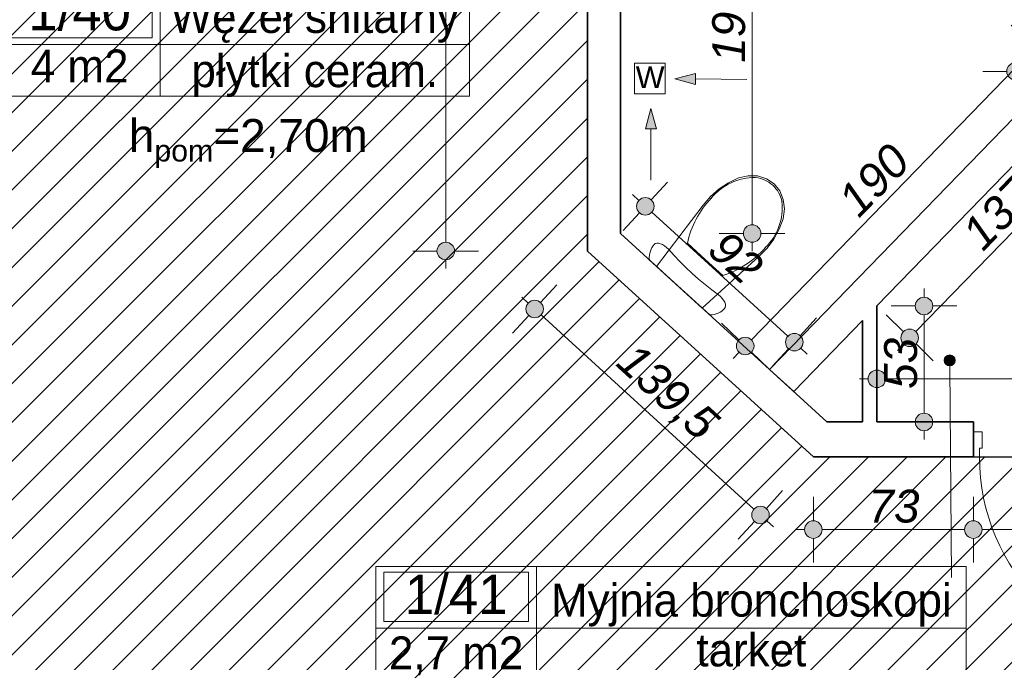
# Model space of a CAD drawing. Header units: millimetres. Extents: x -50073 to 84772, y -78870 to -35317.
# Tile 61 of 125: x 21674 to 26166, y -72878 to -69945. Entities that reach past the tile are written whole.
import ezdxf
from ezdxf.enums import TextEntityAlignment as Align

# ---------------------------------------------------------------- set-up
doc = ezdxf.new("R2010")
doc.units = ezdxf.units.MM
doc.header["$MEASUREMENT"] = 0
for name, color, linetype, lineweight in [('0_Nr_pióra__3', 7, 'Continuous', 20), ('_podkład_Nr_pióra__1', 7, 'Continuous', 0), ('Drzwi ArchiCAD_Nr_pióra__1', 7, 'Continuous', 0), ('Instalacje - Went_Klim_Nr_pióra__42', 150, 'Continuous', 13), ('Konstrukcja - Ściany zew_Nr_pióra__6', 7, 'Continuous', 35), ('Metryczki pomieszczeń ArchiCADa_Nr_pióra__1', 7, 'Continuous', 0), ('Wnetrze - Sanitariaty_Nr_pióra__22', 8, 'Continuous', 13), ('Wymiarowanie - Ogólne_Nr_pióra__82', 114, 'Continuous', 13)]:
    doc.layers.add(name, color=color, linetype=linetype, lineweight=lineweight)
for name, color, linetype in [('_podkład', 7, 'Continuous'), ('Elementy modelu - Strefy', 7, 'Continuous'), ('Wymiarowanie - Ogólne', 7, 'Continuous')]:
    doc.layers.add(name, color=color, linetype=linetype)
doc.styles.add('GENERATED_STYLE_1', font='txt')
doc.styles.add('GENERATED_STYLE_2', font='txt')
doc.styles.add('GENERATED_STYLE_3', font='txt')
doc.styles.add('GENERATED_STYLE_4', font='txt')
doc.dimstyles.new('GENERATED_STYLE__1', dxfattribs={"dimtxt": 150, "dimasz": 152, "dimexe": 0.18, "dimexo": 0, "dimgap": 0.09, "dimtad": 1, "dimlfac": 0.1, "dimzin": 0, "dimdsep": 46, "dimtxsty": 'GENERATED_STYLE_3', "dimblk": 'ARROWHEAD_11', "dimblk1": 'ARROWHEAD_11', "dimblk2": 'ARROWHEAD_11', "dimcen": 0.09, "dimclrd": 114, "dimclre": 114, "dimclrt": 114, "dimazin": 0, "dimtfac": 1, "dimtdec": 4, "dimtmove": 0, "dimatfit": 3, "dimfxl": 1, "dimtolj": 1, "dimtzin": 0, "dimarcsym": 0})
doc.dimstyles.new('GENERATED_STYLE__2', dxfattribs={"dimtxt": 150, "dimasz": 152, "dimexe": 0.18, "dimexo": 0, "dimgap": 0.09, "dimtad": 1, "dimtih": 1, "dimtoh": 1, "dimlfac": 0.1, "dimzin": 0, "dimdsep": 46, "dimtxsty": 'GENERATED_STYLE_3', "dimblk": 'ARROWHEAD_11', "dimblk1": 'ARROWHEAD_11', "dimblk2": 'ARROWHEAD_11', "dimcen": 0.09, "dimclrd": 114, "dimclre": 114, "dimclrt": 114, "dimazin": 0, "dimtfac": 1, "dimtdec": 4, "dimtmove": 0, "dimatfit": 3, "dimfxl": 1, "dimtolj": 1, "dimtzin": 0, "dimarcsym": 0})

# ---------------------------------------------------------------- blocks, each defined once
blk = doc.blocks.new('Węzeł snitarny_1_40_40', base_point=(22314.3, -70058.8))
at = {"layer": 'Metryczki pomieszczeń ArchiCADa_Nr_pióra__1', "linetype": 'Continuous'}
for p, q in [((21580.3, -69775.9), (23725.5, -69775.9)), ((21580.3, -70294.5), (21580.3, -69775.9)), ((21617, -69801.9), (22277.6, -69801.9)), ((21617, -70028.1), (21617, -69801.9)), ((22277.6, -69801.9), (22277.6, -70028.1)), ((22314.3, -69775.9), (22314.3, -70294.5)), ((23725.5, -69775.9), (23725.5, -70294.5)), ((22277.6, -70028.1), (21617, -70028.1)), ((21580.3, -70058.8), (23725.5, -70058.8)), ((23725.5, -70294.5), (21580.3, -70294.5))]:
    blk.add_line(p, q, dxfattribs=at)
at = {"layer": 'Metryczki pomieszczeń ArchiCADa_Nr_pióra__1'}
for tag, height, style, p in [('ROOM_NUMBER', 180, 'GENERATED_STYLE_2', (21947.3, -69903.8)), ('ROOM_NAME', 150, 'GENERATED_STYLE_1', (23019.9, -69930.4)), ('ROOM_CALC_AREA', 150, 'GENERATED_STYLE_1', (21947.3, -70156.3)), ('floor_f', 150, 'GENERATED_STYLE_1', (23019.9, -70177.9))]:
    blk.add_attdef(tag, text='', height=height, dxfattribs=dict(at, style=style)).set_placement(p, align=Align.MIDDLE_CENTER)
blk = doc.blocks.new('Myjnia bronchoskopi_1_41_41', base_point=(24031.9, -72722.6))
at = {"layer": 'Metryczki pomieszczeń ArchiCADa_Nr_pióra__1', "linetype": 'Continuous'}
for p, q in [((23297.9, -72439.7), (25991.8, -72439.7)), ((23297.9, -72958.3), (23297.9, -72439.7)), ((24031.9, -72439.7), (24031.9, -72958.3)), ((25991.8, -72439.7), (25991.8, -72958.3)), ((23334.6, -72465.6), (23995.2, -72465.6)), ((23334.6, -72691.9), (23334.6, -72465.6)), ((23995.2, -72465.6), (23995.2, -72691.9)), ((23297.9, -72722.6), (25991.8, -72722.6)), ((23995.2, -72691.9), (23334.6, -72691.9)), ((25991.8, -72958.3), (23297.9, -72958.3))]:
    blk.add_line(p, q, dxfattribs=at)
at = {"layer": 'Metryczki pomieszczeń ArchiCADa_Nr_pióra__1'}
for tag, height, style, p in [('ROOM_NUMBER', 180, 'GENERATED_STYLE_2', (23664.9, -72567.6)), ('ROOM_NAME', 150, 'GENERATED_STYLE_1', (25011.8, -72594.2)), ('ROOM_CALC_AREA', 150, 'GENERATED_STYLE_1', (23664.9, -72834.6)), ('floor_f', 150, 'GENERATED_STYLE_1', (25011.8, -72821.2))]:
    blk.add_attdef(tag, text='', height=height, dxfattribs=dict(at, style=style)).set_placement(p, align=Align.MIDDLE_CENTER)
blk = doc.blocks.new('*D704')
at = {"layer": 'Wymiarowanie - Ogólne_Nr_pióra__82', "linetype": 'Continuous'}
for points in [[(23657.6, -68140.7), (23654.6, -68125.4), (23645.9, -68112.4), (23632.9, -68103.7), (23617.6, -68100.7), (23602.3, -68103.7), (23589.3, -68112.4), (23580.7, -68125.4), (23577.6, -68140.7), (23580.7, -68156), (23589.3, -68169), (23602.3, -68177.6), (23617.6, -68180.7), (23632.9, -68177.6), (23645.9, -68169), (23654.6, -68156)], [(23657.6, -71000.6), (23654.6, -70985.3), (23645.9, -70972.4), (23632.9, -70963.7), (23617.6, -70960.6), (23602.3, -70963.7), (23589.3, -70972.4), (23580.7, -70985.3), (23577.6, -71000.6), (23580.7, -71015.9), (23589.3, -71028.9), (23602.3, -71037.6), (23617.6, -71040.6), (23632.9, -71037.6), (23645.9, -71028.9), (23654.6, -71015.9)]]:
    blk.add_hatch(color=256, dxfattribs=at).paths.add_polyline_path(points)
for p, q in [((23577.6, -68140.7), (23467.6, -68140.7)), ((23767.6, -68140.7), (23657.6, -68140.7)), ((23617.6, -70960.6), (23617.6, -68180.7)), ((23577.6, -71000.6), (23467.6, -71000.6)), ((23767.6, -71000.6), (23657.6, -71000.6)), ((23617.6, -71080.6), (23617.6, -71040.6))]:
    blk.add_line(p, q, dxfattribs=at)
for centre in [(23617.6, -68140.7), (23617.6, -71000.6)]:
    blk.add_circle(centre, 40, dxfattribs=at)
at = {"layer": 'Wymiarowanie - Ogólne_Nr_pióra__82', "insert": (23587.6, -69741.4), "char_height": 150, "attachment_point": 7, "rotation": 90, "style": 'GENERATED_STYLE_3'}
blk.add_mtext('\\A1;{\\fArial|b0|i1|c238|p38;286}', dxfattribs=at)
blk = doc.blocks.new('ARROWHEAD_11')
at = {"color": 0, "linetype": 'Continuous', "lineweight": 0}
blk.add_line((0, 0), (-1, 0), dxfattribs=at)
at = {"color": 0, "linetype": 'Continuous', "lineweight": 0, "const_width": 0.25, "flags": 128}
blk.add_lwpolyline([(-0.125, 0, 1), (0.125, 0, 1)], format="xyb", close=True, dxfattribs=at)
blk = doc.blocks.new('*D719')
at = {"layer": 'Wymiarowanie - Ogólne_Nr_pióra__82', "linetype": 'Continuous'}
for points in [[(25055.3, -69020.7), (25052.2, -69005.4), (25043.6, -68992.4), (25030.6, -68983.7), (25015.3, -68980.7), (25000, -68983.7), (24987, -68992.4), (24978.3, -69005.4), (24975.3, -69020.7), (24978.3, -69036), (24987, -69049), (25000, -69057.6), (25015.3, -69060.7), (25030.6, -69057.6), (25043.6, -69049), (25052.2, -69036)], [(25055.3, -70920.9), (25052.2, -70905.6), (25043.6, -70892.6), (25030.6, -70884), (25015.3, -70880.9), (25000, -70884), (24987, -70892.6), (24978.3, -70905.6), (24975.3, -70920.9), (24978.3, -70936.2), (24987, -70949.2), (25000, -70957.9), (25015.3, -70960.9), (25030.6, -70957.9), (25043.6, -70949.2), (25052.2, -70936.2)]]:
    blk.add_hatch(color=256, dxfattribs=at).paths.add_polyline_path(points)
for p, q in [((24975.3, -69020.7), (24865.3, -69020.7)), ((25165.3, -69020.7), (25055.3, -69020.7)), ((25015.3, -70880.9), (25015.3, -69060.7)), ((24975.3, -70920.9), (24865.3, -70920.9)), ((25165.3, -70920.9), (25055.3, -70920.9)), ((25015.3, -71000.9), (25015.3, -70960.9))]:
    blk.add_line(p, q, dxfattribs=at)
for centre in [(25015.3, -69020.7), (25015.3, -70920.9)]:
    blk.add_circle(centre, 40, dxfattribs=at)
at = {"layer": 'Wymiarowanie - Ogólne_Nr_pióra__82', "insert": (24985.3, -70141.5), "char_height": 150, "attachment_point": 7, "rotation": 90, "style": 'GENERATED_STYLE_3'}
blk.add_mtext('\\A1;{\\fArial|b0|i1|c238|p38;190}', dxfattribs=at)
blk = doc.blocks.new('*D745')
at = {"layer": 'Wymiarowanie - Ogólne_Nr_pióra__82', "linetype": 'Continuous'}
for points in [[(26257.3, -69020.7), (26254.2, -69005.4), (26245.5, -68992.4), (26232.6, -68983.7), (26217.3, -68980.7), (26202, -68983.7), (26189, -68992.4), (26180.3, -69005.4), (26177.3, -69020.7), (26180.3, -69036), (26189, -69049), (26202, -69057.6), (26217.3, -69060.7), (26232.6, -69057.6), (26245.5, -69049), (26254.2, -69036)], [(26257.3, -70180.7), (26254.2, -70165.4), (26245.5, -70152.4), (26232.6, -70143.7), (26217.3, -70140.7), (26202, -70143.7), (26189, -70152.4), (26180.3, -70165.4), (26177.3, -70180.7), (26180.3, -70196), (26189, -70209), (26202, -70217.6), (26217.3, -70220.7), (26232.6, -70217.6), (26245.5, -70209), (26254.2, -70196)]]:
    blk.add_hatch(color=256, dxfattribs=at).paths.add_polyline_path(points)
for p, q in [((26217.3, -68980.7), (26217.3, -68940.7)), ((26177.3, -69020.7), (26067.3, -69020.7)), ((26367.3, -69020.7), (26257.3, -69020.7)), ((26217.3, -70140.7), (26217.3, -69060.7)), ((26177.3, -70180.7), (26067.3, -70180.7)), ((26367.3, -70180.7), (26257.3, -70180.7)), ((26217.3, -70260.7), (26217.3, -70220.7))]:
    blk.add_line(p, q, dxfattribs=at)
for centre in [(26217.3, -69020.7), (26217.3, -70180.7)]:
    blk.add_circle(centre, 40, dxfattribs=at)
at = {"layer": 'Wymiarowanie - Ogólne_Nr_pióra__82', "insert": (26187.3, -69763.9), "char_height": 150, "attachment_point": 7, "rotation": 90, "style": 'GENERATED_STYLE_3'}
blk.add_mtext('\\A1;{\\fArial|b0|i1|c238|p38;116}', dxfattribs=at)
blk = doc.blocks.new('*D746')
at = {"layer": 'Wymiarowanie - Ogólne_Nr_pióra__82', "linetype": 'Continuous'}
for points in [[(24568, -70796.6), (24565, -70781.3), (24556.3, -70768.3), (24543.3, -70759.7), (24528, -70756.6), (24512.7, -70759.7), (24499.7, -70768.3), (24491.1, -70781.3), (24488, -70796.6), (24491.1, -70811.9), (24499.7, -70824.9), (24512.7, -70833.6), (24528, -70836.6), (24543.3, -70833.6), (24556.3, -70824.9), (24565, -70811.9)], [(25247.6, -71416.8), (25244.5, -71401.5), (25235.9, -71388.5), (25222.9, -71379.8), (25207.6, -71376.8), (25192.3, -71379.8), (25179.3, -71388.5), (25170.6, -71401.5), (25167.6, -71416.8), (25170.6, -71432.1), (25179.3, -71445.1), (25192.3, -71453.8), (25207.6, -71456.8), (25222.9, -71453.8), (25235.9, -71445.1), (25244.5, -71432.1)]]:
    blk.add_hatch(color=256, dxfattribs=at).paths.add_polyline_path(points)
for p, q in [((24555, -70767.1), (24629.1, -70685.8)), ((24468.9, -70742.7), (24498.5, -70769.7)), ((24426.9, -70907.4), (24501.1, -70826.2)), ((24557.6, -70823.6), (25178, -71389.8)), ((25234.5, -71387.3), (25308.7, -71306)), ((25106.5, -71527.6), (25180.6, -71446.4)), ((25237.1, -71443.8), (25266.7, -71470.7))]:
    blk.add_line(p, q, dxfattribs=at)
for centre in [(24528, -70796.6), (25207.6, -71416.8)]:
    blk.add_circle(centre, 40, dxfattribs=at)
at = {"layer": 'Wymiarowanie - Ogólne_Nr_pióra__82', "insert": (24803.9, -71007.8), "char_height": 150, "attachment_point": 7, "rotation": 317.6158, "style": 'GENERATED_STYLE_3'}
blk.add_mtext('\\A1;{\\fArial|b0|i1|c238|p38;92}', dxfattribs=at)
blk = doc.blocks.new('*D747')
at = {"layer": 'Wymiarowanie - Ogólne_Nr_pióra__82', "linetype": 'Continuous'}
for points in [[(26344.4, -70073.7), (26341.3, -70058.4), (26332.6, -70045.4), (26319.7, -70036.7), (26304.4, -70033.7), (26289, -70036.7), (26276.1, -70045.4), (26267.4, -70058.4), (26264.4, -70073.7), (26267.4, -70089), (26276.1, -70102), (26289, -70110.6), (26304.4, -70113.7), (26319.7, -70110.6), (26332.6, -70102), (26341.3, -70089)], [(25023.9, -71434.1), (25020.9, -71418.8), (25012.2, -71405.8), (24999.2, -71397.1), (24983.9, -71394.1), (24968.6, -71397.1), (24955.6, -71405.8), (24947, -71418.8), (24943.9, -71434.1), (24947, -71449.4), (24955.6, -71462.4), (24968.6, -71471), (24983.9, -71474.1), (24999.2, -71471), (25012.2, -71462.4), (25020.9, -71449.4)]]:
    blk.add_hatch(color=256, dxfattribs=at).paths.add_polyline_path(points)
for p, q in [((26275.7, -70045.8), (26196.7, -69969.2)), ((26332.2, -70045), (26360.1, -70016.3)), ((25011.8, -71405.4), (26276.5, -70102.4)), ((26412, -70178.1), (26333.1, -70101.5)), ((24955.2, -71406.2), (24876.3, -71329.6)), ((24928.2, -71491.5), (24956, -71462.8)), ((25091.5, -71538.6), (25012.6, -71462))]:
    blk.add_line(p, q, dxfattribs=at)
for centre in [(26304.4, -70073.7), (24983.9, -71434.1)]:
    blk.add_circle(centre, 40, dxfattribs=at)
at = {"layer": 'Wymiarowanie - Ogólne_Nr_pióra__82', "insert": (25503.7, -70855.5), "char_height": 150, "attachment_point": 7, "rotation": 45.854, "style": 'GENERATED_STYLE_3'}
blk.add_mtext('\\A1;{\\fArial|b0|i1|c238|p38;190}', dxfattribs=at)
blk = doc.blocks.new('*D748')
at = {"layer": 'Wymiarowanie - Ogólne_Nr_pióra__82', "linetype": 'Continuous'}
for points in [[(25839.8, -71251.5), (25836.8, -71236.2), (25828.1, -71223.2), (25815.1, -71214.5), (25799.8, -71211.5), (25784.5, -71214.5), (25771.6, -71223.2), (25762.9, -71236.2), (25759.8, -71251.5), (25762.9, -71266.8), (25771.6, -71279.8), (25784.5, -71288.5), (25799.8, -71291.5), (25815.1, -71288.5), (25828.1, -71279.8), (25836.8, -71266.8)], [(25839.8, -71780.6), (25836.8, -71765.3), (25828.1, -71752.4), (25815.1, -71743.7), (25799.8, -71740.6), (25784.5, -71743.7), (25771.6, -71752.4), (25762.9, -71765.3), (25759.8, -71780.6), (25762.9, -71795.9), (25771.6, -71808.9), (25784.5, -71817.6), (25799.8, -71820.6), (25815.1, -71817.6), (25828.1, -71808.9), (25836.8, -71795.9)]]:
    blk.add_hatch(color=256, dxfattribs=at).paths.add_polyline_path(points)
for p, q in [((25799.8, -71211.5), (25799.8, -71171.5)), ((25759.8, -71251.5), (25649.8, -71251.5)), ((25949.8, -71251.5), (25839.8, -71251.5)), ((25799.8, -71740.6), (25799.8, -71291.5)), ((25759.8, -71780.6), (25649.8, -71780.6)), ((25949.8, -71780.6), (25839.8, -71780.6)), ((25799.8, -71860.6), (25799.8, -71820.6))]:
    blk.add_line(p, q, dxfattribs=at)
for centre in [(25799.8, -71251.5), (25799.8, -71780.6)]:
    blk.add_circle(centre, 40, dxfattribs=at)
at = {"layer": 'Wymiarowanie - Ogólne_Nr_pióra__82', "insert": (25769.8, -71629.9), "char_height": 150, "attachment_point": 7, "rotation": 90, "style": 'GENERATED_STYLE_3'}
blk.add_mtext('\\A1;{\\fArial|b0|i1|c238|p38;53}', dxfattribs=at)
blk = doc.blocks.new('*D749')
at = {"layer": 'Wymiarowanie - Ogólne_Nr_pióra__82', "linetype": 'Continuous'}
for points in [[(25624.6, -71584), (25621.6, -71568.7), (25612.9, -71555.7), (25599.9, -71547.1), (25584.6, -71544), (25569.3, -71547.1), (25556.3, -71555.7), (25547.6, -71568.7), (25544.6, -71584), (25547.6, -71599.3), (25556.3, -71612.3), (25569.3, -71621), (25584.6, -71624), (25599.9, -71621), (25612.9, -71612.3), (25621.6, -71599.3)], [(27314.6, -71584), (27311.6, -71568.7), (27302.9, -71555.7), (27289.9, -71547.1), (27274.6, -71544), (27259.3, -71547.1), (27246.3, -71555.7), (27237.6, -71568.7), (27234.6, -71584), (27237.6, -71599.3), (27246.3, -71612.3), (27259.3, -71621), (27274.6, -71624), (27289.9, -71621), (27302.9, -71612.3), (27311.6, -71599.3)]]:
    blk.add_hatch(color=256, dxfattribs=at).paths.add_polyline_path(points)
for p, q in [((25584.6, -71544), (25584.6, -71434)), ((27274.6, -71544), (27274.6, -71434)), ((25504.6, -71584), (25544.6, -71584)), ((25624.6, -71584), (27234.6, -71584)), ((25584.6, -71734), (25584.6, -71624)), ((27274.6, -71734), (27274.6, -71624))]:
    blk.add_line(p, q, dxfattribs=at)
for centre in [(25584.6, -71584), (27274.6, -71584)]:
    blk.add_circle(centre, 40, dxfattribs=at)
at = {"layer": 'Wymiarowanie - Ogólne_Nr_pióra__82', "insert": (26258.9, -71554), "char_height": 150, "attachment_point": 7, "style": 'GENERATED_STYLE_3'}
blk.add_mtext('\\A1;{\\fArial|b0|i1|c238|p38;169}', dxfattribs=at)
blk = doc.blocks.new('*D754')
at = {"layer": 'Wymiarowanie - Ogólne_Nr_pióra__82', "linetype": 'Continuous'}
for points in [[(26726, -70416), (26723, -70400.7), (26714.3, -70387.7), (26701.3, -70379), (26686, -70376), (26670.7, -70379), (26657.7, -70387.7), (26649.1, -70400.7), (26646, -70416), (26649.1, -70431.3), (26657.7, -70444.3), (26670.7, -70452.9), (26686, -70456), (26701.3, -70452.9), (26714.3, -70444.3), (26723, -70431.3)], [(25774.3, -71396.8), (25771.3, -71381.5), (25762.6, -71368.5), (25749.6, -71359.8), (25734.3, -71356.8), (25719, -71359.8), (25706.1, -71368.5), (25697.4, -71381.5), (25694.3, -71396.8), (25697.4, -71412.1), (25706.1, -71425.1), (25719, -71433.7), (25734.3, -71436.8), (25749.6, -71433.7), (25762.6, -71425.1), (25771.3, -71412.1)]]:
    blk.add_hatch(color=256, dxfattribs=at).paths.add_polyline_path(points)
for p, q in [((26657.3, -70388.1), (26578.4, -70311.5)), ((26713.9, -70387.3), (26741.7, -70358.6)), ((25762.2, -71368.1), (26658.2, -70444.7)), ((26793.7, -70520.4), (26714.7, -70443.8)), ((25705.6, -71368.9), (25626.7, -71292.3)), ((25678.6, -71454.2), (25706.5, -71425.5)), ((25842, -71501.2), (25763, -71424.6))]:
    blk.add_line(p, q, dxfattribs=at)
for centre in [(26686, -70416), (25734.3, -71396.8)]:
    blk.add_circle(centre, 40, dxfattribs=at)
at = {"layer": 'Wymiarowanie - Ogólne_Nr_pióra__82', "insert": (26069.7, -71008), "char_height": 150, "attachment_point": 7, "rotation": 45.8637, "style": 'GENERATED_STYLE_3'}
blk.add_mtext('\\A1;{\\fArial|b0|i1|c238|p38;137}', dxfattribs=at)
blk = doc.blocks.new('*D755')
at = {"layer": 'Wymiarowanie - Ogólne_Nr_pióra__82', "linetype": 'Continuous'}
for points in [[(24063.3, -71265.1), (24060.2, -71249.8), (24051.5, -71236.8), (24038.6, -71228.1), (24023.3, -71225.1), (24007.9, -71228.1), (23995, -71236.8), (23986.3, -71249.8), (23983.3, -71265.1), (23986.3, -71280.4), (23995, -71293.4), (24007.9, -71302), (24023.3, -71305.1), (24038.6, -71302), (24051.5, -71293.4), (24060.2, -71280.4)], [(25093.3, -72205.1), (25090.2, -72189.8), (25081.5, -72176.8), (25068.6, -72168.1), (25053.3, -72165.1), (25037.9, -72168.1), (25025, -72176.8), (25016.3, -72189.8), (25013.3, -72205.1), (25016.3, -72220.4), (25025, -72233.4), (25037.9, -72242), (25053.3, -72245.1), (25068.6, -72242), (25081.5, -72233.4), (25090.2, -72220.4)]]:
    blk.add_hatch(color=256, dxfattribs=at).paths.add_polyline_path(points)
for p, q in [((24050.2, -71235.5), (24124.4, -71154.3)), ((23964.2, -71211.2), (23993.7, -71238.1)), ((23922.1, -71375.9), (23996.3, -71294.6)), ((24052.8, -71292.1), (25023.7, -72178.1)), ((25080.2, -72175.5), (25154.4, -72094.3)), ((25082.8, -72232.1), (25112.3, -72259)), ((24952.1, -72315.9), (25026.3, -72234.6))]:
    blk.add_line(p, q, dxfattribs=at)
for centre in [(24023.3, -71265.1), (25053.3, -72205.1)]:
    blk.add_circle(centre, 40, dxfattribs=at)
at = {"layer": 'Wymiarowanie - Ogólne_Nr_pióra__82', "insert": (24369, -71540.1), "char_height": 150, "attachment_point": 7, "rotation": 317.6158, "style": 'GENERATED_STYLE_3'}
blk.add_mtext('\\A1;{\\fArial|b0|i1|c238|p38;139,5}', dxfattribs=at)
blk = doc.blocks.new('*D756')
at = {"layer": 'Wymiarowanie - Ogólne_Nr_pióra__82', "linetype": 'Continuous'}
for points in [[(25334.6, -72271.9), (25331.6, -72256.6), (25322.9, -72243.6), (25309.9, -72234.9), (25294.6, -72231.9), (25279.3, -72234.9), (25266.3, -72243.6), (25257.6, -72256.6), (25254.6, -72271.9), (25257.6, -72287.2), (25266.3, -72300.1), (25279.3, -72308.8), (25294.6, -72311.9), (25309.9, -72308.8), (25322.9, -72300.1), (25331.6, -72287.2)], [(26064.6, -72271.9), (26061.6, -72256.6), (26052.9, -72243.6), (26039.9, -72234.9), (26024.6, -72231.9), (26009.3, -72234.9), (25996.3, -72243.6), (25987.6, -72256.6), (25984.6, -72271.9), (25987.6, -72287.2), (25996.3, -72300.1), (26009.3, -72308.8), (26024.6, -72311.9), (26039.9, -72308.8), (26052.9, -72300.1), (26061.6, -72287.2)]]:
    blk.add_hatch(color=256, dxfattribs=at).paths.add_polyline_path(points)
for p, q in [((25294.6, -72231.9), (25294.6, -72121.9)), ((26024.6, -72231.9), (26024.6, -72121.9)), ((25214.6, -72271.9), (25254.6, -72271.9)), ((25334.6, -72271.9), (25984.6, -72271.9)), ((25294.6, -72421.9), (25294.6, -72311.9)), ((26024.6, -72421.9), (26024.6, -72311.9))]:
    blk.add_line(p, q, dxfattribs=at)
for centre in [(25294.6, -72271.9), (26024.6, -72271.9)]:
    blk.add_circle(centre, 40, dxfattribs=at)
at = {"layer": 'Wymiarowanie - Ogólne_Nr_pióra__82', "insert": (25545.8, -72241.9), "char_height": 150, "attachment_point": 7, "style": 'GENERATED_STYLE_3'}
blk.add_mtext('\\A1;{\\fArial|b0|i1|c238|p38;73}', dxfattribs=at)
blk = doc.blocks.new('*D757')
at = {"layer": 'Wymiarowanie - Ogólne_Nr_pióra__82', "linetype": 'Continuous'}
for points in [[(26064.6, -72271.9), (26061.6, -72256.6), (26052.9, -72243.6), (26039.9, -72234.9), (26024.6, -72231.9), (26009.3, -72234.9), (25996.3, -72243.6), (25987.6, -72256.6), (25984.6, -72271.9), (25987.6, -72287.2), (25996.3, -72300.1), (26009.3, -72308.8), (26024.6, -72311.9), (26039.9, -72308.8), (26052.9, -72300.1), (26061.6, -72287.2)], [(27054.6, -72271.9), (27051.6, -72256.6), (27042.9, -72243.6), (27029.9, -72234.9), (27014.6, -72231.9), (26999.3, -72234.9), (26986.3, -72243.6), (26977.6, -72256.6), (26974.6, -72271.9), (26977.6, -72287.2), (26986.3, -72300.1), (26999.3, -72308.8), (27014.6, -72311.9), (27029.9, -72308.8), (27042.9, -72300.1), (27051.6, -72287.2)]]:
    blk.add_hatch(color=256, dxfattribs=at).paths.add_polyline_path(points)
for p, q in [((26024.6, -72231.9), (26024.6, -72121.9)), ((27014.6, -72231.9), (27014.6, -72121.9)), ((26064.6, -72271.9), (26974.6, -72271.9)), ((26024.6, -72421.9), (26024.6, -72311.9)), ((27014.6, -72421.9), (27014.6, -72311.9))]:
    blk.add_line(p, q, dxfattribs=at)
for centre in [(26024.6, -72271.9), (27014.6, -72271.9)]:
    blk.add_circle(centre, 40, dxfattribs=at)
at = {"layer": 'Wymiarowanie - Ogólne_Nr_pióra__82', "char_height": 150, "attachment_point": 7, "style": 'GENERATED_STYLE_3'}
for s, insert in [('\\A1;{\\fArial|b0|i1|c238|p38;99}', (26291.9, -72241.9)), ('\\A1;{\\fArial|b0|i1|c238|p38;26}', (26746.9, -72241.9))]:
    blk.add_mtext(s, dxfattribs=dict(at, insert=insert))

msp = doc.modelspace()

# ---------------------------------------------------------------- hatches: boundary and pattern name
h = msp.add_hatch()
h.set_pattern_fill('ANSI31', color=6, scale=1000)
h.set_pattern_definition([(45, (-50072.86, -74020.64), (-88.38835, 88.38835), [])])
h.paths.add_polyline_path([(2644.596, -62100.641), (7974.596, -62100.641), (7974.596, -64220.641), (9744.596, -64270.641), (21114.596, -64270.641), (21114.596, -74020.641), (27274.596, -74020.641), (27274.596, -71940.641), (25294.596, -71940.641), (24264.596, -71000.641), (24264.596, -63210.678), (23794.596, -63210.678), (23794.596, -61870.678), (26194.596, -61870.678), (26194.596, -56680.641), (24594.623, -56680.641), (24594.623, -58720.641), (22604.596, -58720.641), (22604.596, -56680.641), (19225.623, -56680.641), (19225.623, -58710.678), (17495.623, -58710.678), (11774.623, -58710.678), (11774.623, -56680.641), (8425.623, -56655.641), (8425.623, -58710.678), (4584.623, -58710.678), (4584.623, -56660.641), (2644.596, -56660.641)])
h.paths.add_polyline_path([(15447.036, -61501.268), (13419.007, -61501.268), (13419.007, -61271.05), (15447.036, -61271.05)], flags=24)
h = msp.add_hatch()
h.set_pattern_fill('ANSI31', color=5, scale=250)
h.set_pattern_definition([(45, (5604.596, -69870.678), (-22.097087, 22.097087), [])])
h.paths.add_polyline_path([(25564.596, -62180.678, -0.41421356), (25664.596, -62080.678), (26264.596, -62080.678, -0.41421356), (26364.596, -62180.678), (26364.596, -62780.678, -0.41421356), (26264.596, -62880.678), (25664.596, -62880.678, -0.41421356), (25564.596, -62780.678)])
h.paths.add_polyline_path([(26214.596, -62205.678, 1), (26264.596, -62205.678, 1)], flags=16)
h.paths.add_polyline_path([(27054.596, -56830.641, -0.41421356), (27154.596, -56730.641), (27754.596, -56730.641, -0.41421356), (27854.596, -56830.641), (27854.596, -57430.641, -0.41421356), (27754.596, -57530.641), (27154.596, -57530.641, -0.41421356), (27054.596, -57430.641)])
h.paths.add_polyline_path([(27704.596, -56855.641, 1), (27754.596, -56855.641, 1)], flags=16)
h.paths.add_polyline_path([(23594.623, -57810.641, -0.41421356), (23694.623, -57710.641), (24294.623, -57710.641, -0.41421356), (24394.623, -57810.641), (24394.623, -58410.641, -0.41421356), (24294.623, -58510.641), (23694.623, -58510.641, -0.41421356), (23594.623, -58410.641)])
h.paths.add_polyline_path([(24244.623, -58385.641, 1), (24294.623, -58385.641, 1)], flags=16)
h.paths.add_polyline_path([(17350.623, -58410.678), (17350.623, -57810.678, -0.41421356), (17450.623, -57710.678), (18050.623, -57710.678, -0.41421356), (18150.623, -57810.678), (18150.623, -58410.678, -0.41421356), (18050.623, -58510.678), (17610.673, -58510.678), (17610.673, -58302.351, 2.41421356), (17585.673, -58277.351, 0.41421356), (17610.673, -58302.351), (17610.673, -58510.678), (17450.623, -58510.678, -0.41421356)])
h.paths.add_polyline_path([(17450.623, -58385.678, 1), (17500.623, -58385.678, 1)], flags=16)
h.paths.add_polyline_path([(13845.623, -57820.678), (13845.623, -58420.678, 0.40815319), (13943.549, -58520.656), (13943.549, -58395.678), (13943.549, -58257.419, -2.41421356), (13968.549, -58232.419, -0.41421356), (13943.549, -58257.419), (13943.549, -58395.678), (13943.549, -58520.656, 0.00518396), (13945.623, -58520.678), (14545.623, -58520.678, 0.41421356), (14645.623, -58420.678), (14645.623, -57820.678, 0.41421356), (14545.623, -57720.678), (13945.623, -57720.678, 0.41421356)])
h.paths.add_polyline_path([(13945.623, -58395.678, 1), (13995.623, -58395.678, 1)], flags=16)
h.paths.add_polyline_path([(12785.623, -58400.678), (12785.623, -57800.678, -0.41421356), (12885.623, -57700.678), (13485.623, -57700.678, -0.41421356), (13585.623, -57800.678), (13585.623, -58400.678, -0.41421356), (13485.623, -58500.678), (13251.864, -58500.678), (13251.864, -58279.885, 2.41421356), (13226.864, -58254.885, 0.41421356), (13251.864, -58279.885), (13251.864, -58500.678), (12885.623, -58500.678, -0.41421356)])
h.paths.add_polyline_path([(13435.623, -58375.678, 1), (13485.623, -58375.678, 1)], flags=16)
h.paths.add_polyline_path([(6669.596, -58410.678), (6669.596, -57810.678, -0.41421356), (6769.596, -57710.678), (7369.596, -57710.678, -0.41421356), (7469.596, -57810.678), (7469.596, -58410.678, -0.41421356), (7369.596, -58510.678), (6769.596, -58510.678, -0.08881129), (6734.902, -58504.466), (6734.902, -58234.953, 2.41421356), (6709.902, -58209.953, 0.41421356), (6734.902, -58234.953), (6734.902, -58504.466, -0.31385648)])
h.paths.add_polyline_path([(6769.596, -58385.678, 1), (6819.596, -58385.678, 1)], flags=16)
h.paths.add_polyline_path([(24464.596, -69770.678), (24464.596, -69170.678, -0.41421356), (24564.596, -69070.678), (25164.596, -69070.678, -0.41421356), (25264.596, -69170.678), (25264.596, -69770.678, -0.41421356), (25164.596, -69870.678), (24564.596, -69870.678, -0.24955295), (24481.645, -69826.527), (24641.759, -69826.527, 2.41421356), (24666.759, -69801.527, 0.41421356), (24641.759, -69826.527), (24481.645, -69826.527, -0.14923451)])
h.paths.add_polyline_path([(24564.596, -69195.678, 1), (24614.596, -69195.678, 1)], flags=16)
h.paths.add_polyline_path([(5604.596, -57820.678), (5604.596, -58420.678, 0.41421356), (5704.596, -58520.678), (6031.963, -58520.678), (6031.963, -58302.351, -2.41421356), (6056.963, -58277.351, -0.41421356), (6031.963, -58302.351), (6031.963, -58520.678), (6304.596, -58520.678, 0.41421356), (6404.596, -58420.678), (6404.596, -57820.678, 0.41421356), (6304.596, -57720.678), (5704.596, -57720.678, 0.41421356)])
h.paths.add_polyline_path([(6254.596, -58395.678, 1), (6304.596, -58395.678, 1)], flags=16)
h.paths.add_polyline_path([(23871.254, -57979.071), (23871.254, -58256.97), (23643.082, -58256.97), (23643.082, -57979.071)], flags=24)
h.paths.add_polyline_path([(7095.024, -57966.098), (7095.024, -58262.005), (6866.852, -58262.005), (6866.852, -57966.098)], flags=24)
h.paths.add_polyline_path([(25506.814, -69309.87), (25092.524, -69309.87), (25092.524, -69081.699), (25506.814, -69081.699)], flags=9)
h.paths.add_polyline_path([(25638.09, -62879.269), (25242.524, -62879.269), (25242.524, -62651.097), (25638.09, -62651.097)], flags=9)
h.paths.add_polyline_path([(25022.483, -69783.476), (25022.483, -70179.043), (24794.311, -70179.043), (24794.311, -69783.476)], flags=9)
h.paths.add_polyline_path([(27301.714, -56946.363), (26906.353, -56946.363), (26906.353, -56718.089), (27301.714, -56718.089)], flags=9)
h.paths.add_polyline_path([(13266.179, -57954.077), (13266.179, -58249.984), (13038.007, -58249.984), (13038.007, -57954.077)], flags=9)
h.paths.add_polyline_path([(25865.437, -61877.575), (25865.437, -62175.836), (25637.265, -62175.836), (25637.265, -61877.575)], flags=9)
h.paths.add_polyline_path([(14702.816, -57987.839), (14702.816, -58282.007), (14474.541, -58282.007), (14474.541, -57987.839)], flags=9)
h.paths.add_polyline_path([(26389.895, -62879.269), (26109.438, -62879.269), (26109.438, -62651.097), (26389.895, -62651.097)], flags=9)
h.paths.add_polyline_path([(27448.011, -56706.263), (27448.011, -56985.799), (27219.839, -56985.799), (27219.839, -56706.263)], flags=9)
h.paths.add_polyline_path([(5614.922, -58005.357), (5614.922, -58283.257), (5386.75, -58283.257), (5386.75, -58005.357)], flags=9)
at = {"layer": '_podkład', "linetype": 'Continuous', "lineweight": 0, "true_color": 0x000000}
msp.add_hatch(color=18, dxfattribs=at).paths.add_polyline_path([(25941.683, -71499.807), (25939.78, -71490.24), (25934.361, -71482.129), (25926.25, -71476.71), (25916.683, -71474.807), (25907.116, -71476.71), (25899.006, -71482.129), (25893.586, -71490.24), (25891.683, -71499.807), (25893.586, -71509.374), (25899.006, -71517.484), (25907.116, -71522.904), (25916.683, -71524.807), (25926.25, -71522.904), (25934.361, -71517.484), (25939.78, -71509.374)])
at = {"layer": 'Instalacje - Went_Klim_Nr_pióra__42', "linetype": 'Continuous'}
for points in [[(24663.433, -70214.257), (24756.482, -70240.18), (24756.977, -70190.182)], [(24553.721, -70350.058), (24528.721, -70443.36), (24578.721, -70443.36)]]:
    msp.add_hatch(color=256, dxfattribs=at).paths.add_polyline_path(points)

# ---------------------------------------------------------------- linework, layer by layer
at = {"color": 6}
msp.add_lwpolyline([(19225.623, -56680.641), (22604.596, -56680.641), (22604.596, -58720.641), (24594.623, -58720.641), (24594.623, -56680.641), (26194.596, -56680.641), (26194.596, -61870.678), (23794.596, -61870.678), (23794.596, -63210.678), (24264.596, -63210.678), (24264.596, -71000.641), (25294.596, -71940.641), (27274.596, -71940.641), (27274.596, -74020.641), (21114.596, -74020.641)], dxfattribs=at)
msp.add_lwpolyline([(19225.623, -56680.641), (22604.596, -56680.641), (22604.596, -58720.641), (24594.623, -58720.641), (24594.623, -56680.641), (26194.596, -56680.641), (26194.596, -61870.678), (23794.596, -61870.678), (23794.596, -63210.678), (24264.596, -63210.678), (24264.596, -71000.641), (25294.596, -71940.641), (27274.596, -71940.641), (27274.596, -74020.641), (21114.596, -74020.641)], dxfattribs=at)
at = {"layer": '_podkład_Nr_pióra__1', "linetype": 'Continuous'}
msp.add_line((25924.362, -72490.307), (25916.877, -71524.806), dxfattribs=at)
msp.add_circle((25916.683, -71499.807), 25, dxfattribs=at)
at = {"layer": 'Drzwi ArchiCAD_Nr_pióra__1', "linetype": 'Continuous'}
for p, q in [((26024.596, -71940.641), (26024.596, -71825.641)), ((26024.596, -71825.641), (26064.596, -71825.641)), ((26024.596, -71940.641), (26024.596, -71825.641)), ((26064.596, -71825.641), (26064.596, -71900.641)), ((26064.596, -71900.641), (26052.596, -71900.641)), ((26052.596, -71900.641), (26052.596, -71940.641)), ((26052.596, -71940.641), (26024.596, -71940.641))]:
    msp.add_line(p, q, dxfattribs=at)
msp.add_arc((26986.596, -71940.641), 934, 180, 270, dxfattribs=at)
at = {"layer": 'Instalacje - Went_Klim_Nr_pióra__42', "linetype": 'Continuous'}
for p, q in [((24479.093, -70143.091), (24479.093, -70283.091)), ((24619.093, -70143.091), (24479.093, -70143.091)), ((24619.093, -70283.091), (24619.093, -70143.091)), ((24663.433, -70214.257), (24756.977, -70190.182)), ((24756.977, -70190.182), (24756.482, -70240.18)), ((24663.433, -70214.257), (24756.482, -70240.18)), ((24991.109, -70217.501), (24756.729, -70215.181)), ((24479.093, -70283.091), (24619.093, -70283.091)), ((24553.721, -70350.058), (24528.721, -70443.36)), ((24553.721, -70350.058), (24578.721, -70443.36)), ((24578.721, -70443.36), (24528.721, -70443.36)), ((24553.721, -70677.75), (24553.721, -70443.36))]:
    msp.add_line(p, q, dxfattribs=at)
at = {"layer": 'Konstrukcja - Ściany zew_Nr_pióra__6', "linetype": 'Continuous'}
for p, q in [((26024.596, -71825.641), (26024.596, -71780.641)), ((26024.596, -71940.641), (26024.596, -71825.641))]:
    msp.add_line(p, q, dxfattribs=at)
at = {"layer": 'Konstrukcja - Ściany zew_Nr_pióra__6', "linetype": 'Continuous', "flags": 128}
for points in [[(24264.596, -68140.678), (24264.596, -71000.641)], [(24414.596, -70920.92), (24414.596, -69020.678)], [(26414.596, -70180.678), (25094.146, -71541.092)], [(25584.596, -71251.496), (26536.28, -70270.678)], [(25356.631, -71780.641), (24414.596, -70920.92)], [(24264.596, -71000.641), (25294.596, -71940.641)], [(25584.596, -71780.641), (25584.596, -71251.496)], [(25205.234, -71642.473), (25519.596, -71318.486)], [(25519.596, -71318.486), (25519.596, -71780.641)], [(25094.146, -71541.092), (25205.234, -71642.473)], [(25519.596, -71780.641), (25356.631, -71780.641)], [(26024.596, -71780.641), (25584.596, -71780.641)], [(25294.596, -71940.641), (26024.596, -71940.641)]]:
    msp.add_lwpolyline(points, dxfattribs=at)
at = {"layer": 'Wnetrze - Sanitariaty_Nr_pióra__22', "linetype": 'Continuous'}
for p, q in [((24996.712, -70657.055), (24952.731, -70667.273)), ((25040.343, -70658.264), (24996.712, -70657.055)), ((25080.746, -70670.822), (25040.343, -70658.264)), ((24907.04, -70689.122), (24864.343, -70717.504)), ((24952.731, -70667.273), (24907.04, -70689.122)), ((25031.474, -70665.433), (25031.473, -70665.433)), ((25115.257, -70693.901), (25080.746, -70670.822)), ((25109.432, -70700.282), (25109.433, -70700.282)), ((25141.386, -70726.164), (25115.257, -70693.901)), ((24864.343, -70717.504), (24825.678, -70751.731)), ((25157.576, -70765.253), (25141.386, -70726.164)), ((24791.984, -70790.97), (24579.703, -71071.6)), ((24825.678, -70751.731), (24791.984, -70790.97)), ((25162.758, -70808.592), (25157.576, -70765.253)), ((25156.592, -70853.322), (25162.758, -70808.592)), ((25139.001, -70900.814), (25156.592, -70853.322)), ((25114.63, -70945.921), (25139.001, -70900.814)), ((24568.634, -70970.206), (24563.103, -70976.993)), ((24573.663, -70966.599), (24568.634, -70970.206)), ((24580.34, -70964.897), (24573.663, -70966.599)), ((24588.341, -70965.184), (24580.34, -70964.897)), ((24597.274, -70967.444), (24588.341, -70965.184)), ((24606.704, -70971.569), (24597.274, -70967.444)), ((24616.169, -70977.355), (24606.704, -70971.569)), ((24720.012, -70965.377), (24800.481, -71038.815)), ((25084.071, -70987.547), (25114.63, -70945.921)), ((24548.541, -71010.232), (24546.855, -71019.922)), ((24551.019, -71001.063), (24548.541, -71010.232)), ((24554.28, -70992.448), (24551.019, -71001.063)), ((24558.312, -70984.415), (24554.28, -70992.448)), ((24563.103, -70976.993), (24558.312, -70984.415)), ((24625.209, -70984.522), (24616.169, -70977.355)), ((24633.381, -70992.719), (24625.209, -70984.522)), ((24659.26, -71021.156), (24633.381, -70992.719)), ((25048.068, -71024.678), (25084.071, -70987.547)), ((24545.967, -71030.1), (24545.878, -71040.731)), ((24545.878, -71040.731), (24821.787, -71292.532)), ((24546.855, -71019.922), (24545.967, -71030.1)), ((24686.036, -71049.043), (24659.26, -71021.156)), ((24713.641, -71076.31), (24686.036, -71049.043)), ((24787.963, -71261.662), (25048.068, -71024.678)), ((24800.481, -71038.815), (24880.95, -71112.252)), ((24579.703, -71071.6), (24787.963, -71261.662)), ((24742.006, -71102.888), (24713.641, -71076.31)), ((24771.06, -71128.712), (24742.006, -71102.888)), ((24800.731, -71153.716), (24771.06, -71128.712)), ((24830.943, -71177.837), (24800.731, -71153.716)), ((24861.621, -71201.016), (24830.943, -71177.837)), ((24870.529, -71208.406), (24861.621, -71201.016)), ((24878.49, -71216.755), (24870.529, -71208.406)), ((24885.116, -71225.653), (24878.49, -71216.755)), ((24890.082, -71234.667), (24885.116, -71225.653)), ((24893.148, -71243.357), (24890.082, -71234.667)), ((24894.163, -71251.298), (24893.148, -71243.357)), ((24842.421, -71289.661), (24851.917, -71287.099)), ((24851.917, -71287.099), (24860.821, -71283.795)), ((24860.821, -71283.795), (24869.103, -71279.763)), ((24869.103, -71279.763), (24876.735, -71275.014)), ((24876.735, -71275.014), (24883.69, -71269.567)), ((24883.69, -71269.567), (24889.943, -71263.44)), ((24889.943, -71263.44), (24893.077, -71258.103)), ((24893.077, -71258.103), (24894.163, -71251.298)), ((24821.787, -71292.532), (24832.366, -71291.474)), ((24832.366, -71291.474), (24842.421, -71289.661))]:
    msp.add_line(p, q, dxfattribs=at)
for centre, radius, start, end in [((25027.845, -70922.392), 256.976, 89.191257, 140.810907), ((25016.6, -70803.207), 138.562, 47.951348, 83.838566), ((25015.398, -70802.114), 138.565, 11.392951, 47.280169), ((25135.981, -71054.067), 425.383, 136.261824, 167.963989), ((24895.687, -70801.782), 256.976, 314.420603, 6.040253), ((24754.701, -70706.103), 425.383, 287.267521, 318.969685)]:
    msp.add_arc(centre, radius, start, end, dxfattribs=at)
for p in [(24828.734, -70760.064), (25151.246, -70774.74), (24720.012, -70965.377), (25075.494, -70985.263)]:
    msp.add_point(p, dxfattribs=at)

# ---------------------------------------------------------------- block references
at = {"layer": 'Elementy modelu - Strefy', "linetype": 'Continuous'}
ref = msp.add_blockref('Węzeł snitarny_1_40_40', (22314.328, -70058.785), dxfattribs=at)
ref.add_attrib('ROOM_NAME', 'Węzeł snitarny', dxfattribs={"layer": 'Metryczki pomieszczeń ArchiCADa_Nr_pióra__1', "color": 7, "height": 150, "style": 'GENERATED_STYLE_1'}).set_placement((23019.93, -69930.382), align=Align.MIDDLE_CENTER)
ref.add_attrib('ROOM_NUMBER', '1/40', dxfattribs={"layer": 'Metryczki pomieszczeń ArchiCADa_Nr_pióra__1', "color": 7, "height": 180, "style": 'GENERATED_STYLE_2'}).set_placement((21947.307, -69903.836), align=Align.MIDDLE_CENTER)
ref.add_attrib('ROOM_CALC_AREA', '4 m2', dxfattribs={"layer": 'Metryczki pomieszczeń ArchiCADa_Nr_pióra__1', "color": 7, "height": 150, "style": 'GENERATED_STYLE_1'}).set_placement((21947.307, -70156.282), align=Align.MIDDLE_CENTER)
ref.add_attrib('floor_f', 'płytki ceram.', dxfattribs={"layer": 'Metryczki pomieszczeń ArchiCADa_Nr_pióra__1', "color": 7, "height": 150, "style": 'GENERATED_STYLE_1'}).set_placement((23019.93, -70177.882), align=Align.MIDDLE_CENTER)
ref = msp.add_blockref('Myjnia bronchoskopi_1_41_41', (24031.923, -72722.565), dxfattribs=at)
ref.add_attrib('ROOM_NAME', 'Myjnia bronchoskopi', dxfattribs={"layer": 'Metryczki pomieszczeń ArchiCADa_Nr_pióra__1', "color": 7, "height": 150, "style": 'GENERATED_STYLE_1'}).set_placement((25011.845, -72594.162), align=Align.MIDDLE_CENTER)
ref.add_attrib('ROOM_NUMBER', '1/41', dxfattribs={"layer": 'Metryczki pomieszczeń ArchiCADa_Nr_pióra__1', "color": 7, "height": 180, "style": 'GENERATED_STYLE_2'}).set_placement((23664.902, -72567.616), align=Align.MIDDLE_CENTER)
ref.add_attrib('ROOM_CALC_AREA', '2,7 m2', dxfattribs={"layer": 'Metryczki pomieszczeń ArchiCADa_Nr_pióra__1', "color": 7, "height": 150, "style": 'GENERATED_STYLE_1'}).set_placement((23664.902, -72834.616), align=Align.MIDDLE_CENTER)
ref.add_attrib('floor_f', 'tarket', dxfattribs={"layer": 'Metryczki pomieszczeń ArchiCADa_Nr_pióra__1', "color": 7, "height": 150, "style": 'GENERATED_STYLE_1'}).set_placement((25011.845, -72821.245), align=Align.MIDDLE_CENTER)

# ---------------------------------------------------------------- texts
at = {"layer": '0_Nr_pióra__3', "linetype": 'Continuous', "insert": (22716.713, -70354.701), "char_height": 150, "attachment_point": 2, "style": 'GENERATED_STYLE_4'}
msp.add_mtext('\\A1;{\\fArial|b0|i0|c0|p38;h\\fArial|b0|i0|c0|p38;\\A1{\\H.66x;\\S ^ pom;}\\fArial|b0|i0|c0|p38;=2,70m}', dxfattribs=at)
at = {"layer": 'Instalacje - Went_Klim_Nr_pióra__42', "linetype": 'Continuous', "insert": (24484.179, -70207.377), "char_height": 100, "attachment_point": 4, "style": 'GENERATED_STYLE_1'}
msp.add_mtext('\\A1;{\\fArial|b0|i0|c238|p38;W}', dxfattribs=at)

# ---------------------------------------------------------------- dimensions: what is measured, and where the dimension line sits
at = {"layer": 'Wymiarowanie - Ogólne', "color": 114, "linetype": 'Continuous', "lineweight": 13}
for base, p1, p2, angle, picture, middle, turn in [((23617.629, -68140.678), (24264.596, -71000.641), (24264.596, -68140.678), 90, '*D704', (23512.629, -69570.66), 90), ((26217.265, -69020.678), (26414.596, -70180.678), (26414.596, -69020.678), 90, '*D745', (26112.265, -69600.678), 90), ((25207.573, -71416.805), (24414.596, -70920.92), (25094.146, -71541.092), 317.615755, '*D746', (24938.579, -71029.162), 317.615755)]:
    dim = msp.add_linear_dim(base=base, p1=p1, p2=p2, angle=angle, dimstyle='GENERATED_STYLE__1', dxfattribs=at)
    dim.commit()
    dim.dimension.update_dxf_attribs({"geometry": picture, "text_midpoint": middle, "dimtype": 160, "text_rotation": turn})
for base, p1, p2, angle, text, picture, middle, turn in [((25015.29, -69020.678), (24414.596, -70920.92), (25414.596, -69020.678), 90, '190', '*D719', (24910.29, -69970.799), 90), ((26304.357, -70073.677), (25094.146, -71541.092), (26414.596, -70180.678), 45.854039, '190', '*D747', (25568.787, -70680.752), 45.854039), ((26686.021, -70415.971), (25584.596, -71251.496), (26536.28, -70270.678), 45.863747, '137', '*D754', (26134.822, -70833.262), 45.863747), ((25053.251, -72205.094), (24264.596, -71000.641), (25294.596, -71940.641), 317.615755, '139,5', '*D755', (24609.031, -71657.537), 317.615755), ((25799.841, -71251.496), (25667.911, -71780.641), (25667.911, -71251.496), 90, '53', '*D748', (25694.841, -71516.069), 90)]:
    dim = msp.add_linear_dim(base=base, p1=p1, p2=p2, angle=angle, text=text, dimstyle='GENERATED_STYLE__1', dxfattribs=at)
    dim.commit()
    dim.dimension.update_dxf_attribs({"geometry": picture, "text_midpoint": middle, "dimtype": 160, "text_rotation": turn})
for base, p1, p2, picture, middle in [((27274.596, -71584.01), (25584.596, -71780.641), (27274.596, -71780.641), '*D749', (26429.596, -71479.01)), ((26024.596, -72271.858), (25294.596, -71940.641), (26024.596, -71940.641), '*D756', (25659.596, -72166.858)), ((27014.596, -72271.858), (26024.596, -71940.641), (27014.596, -71940.641), '*D757', (26405.767, -72166.858))]:
    dim = msp.add_linear_dim(base=base, p1=p1, p2=p2, dimstyle='GENERATED_STYLE__2', dxfattribs=at)
    dim.commit()
    dim.dimension.update_dxf_attribs({"geometry": picture, "text_midpoint": middle, "dimtype": 160})

doc.saveas('drawing.dxf')
